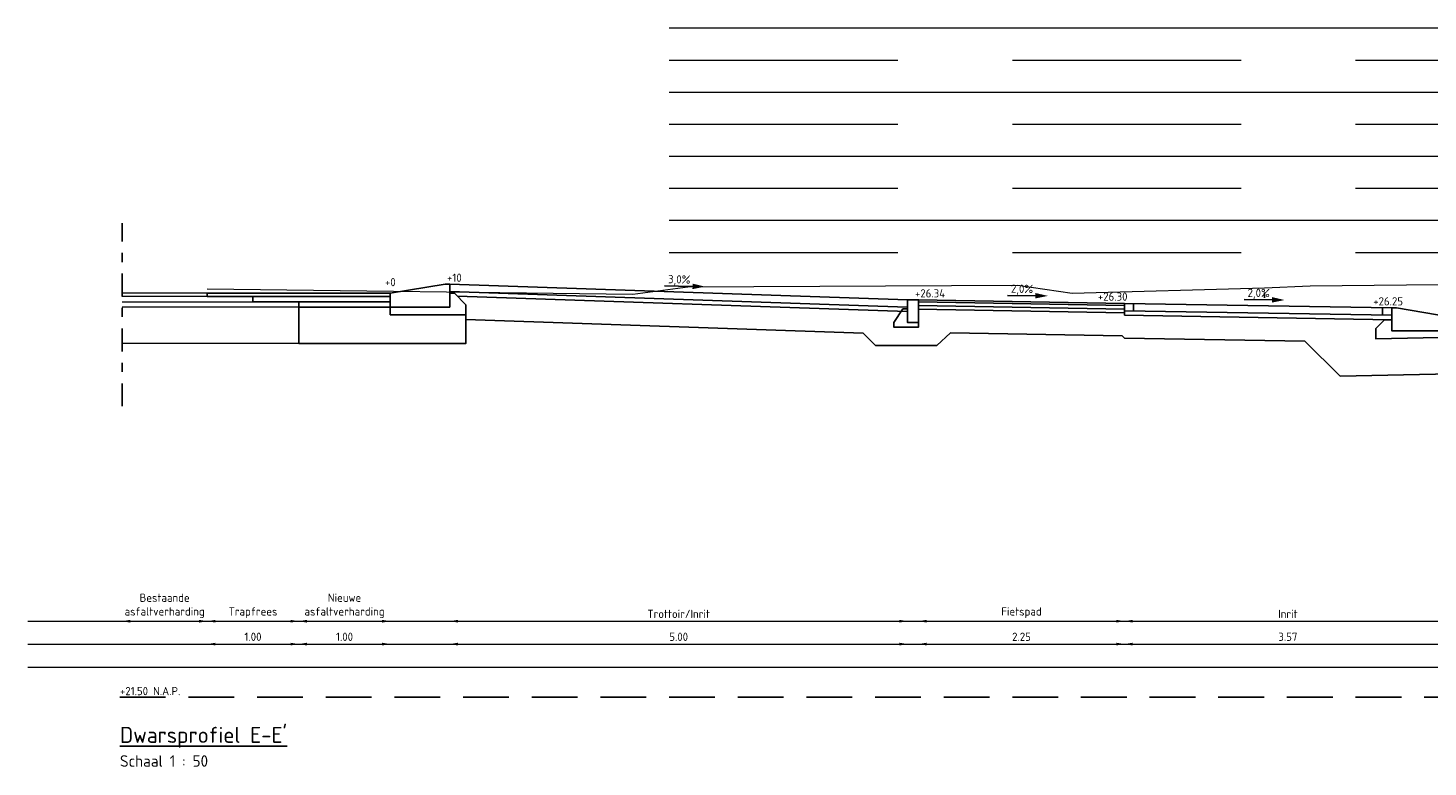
# Model space of a CAD drawing. Header units: metres. Extents: x 196651 to 397723, y 354703 to 710691.
# Tile 226 of 256: x 198842.76 to 198858.05, y 355319.4 to 355327.47. Entities that reach past the tile are written whole.
import ezdxf
from ezdxf.enums import TextEntityAlignment as Align

# ---------------------------------------------------------------- set-up
doc = ezdxf.new("R2010")
doc.units = ezdxf.units.M
doc.header["$MEASUREMENT"] = 0
for name, pattern in [('DASHDOT2', [0.5, 0.25, -0.125, 0, -0.125]), ('DASHED', [0.75, 0.5, -0.25]), ('DASHED2', [0.375, 0.25, -0.125])]:
    doc.linetypes.add(name, pattern=pattern)
doc.layers.add('X-XX-AL-AANPIJLING-M', color=7, linetype='Continuous', lineweight=18)
doc.layers.add('X-XX-BESTAAND-DETAIL-G', color=252, linetype='Continuous', lineweight=5)
doc.layers.add('X-XX-AL-DETAIL-AFSTANDSLIJNEN-G', color=2, linetype='Continuous', lineweight=5, plot=False)
doc.layers.add('X-XX-AL-HULPLIJNEN', color=4, linetype='Continuous', lineweight=25, plot=False)
for name, color, linetype in [('X-XX-NIEUW-DETAIL-G', 1, 'Continuous'), ('X-XX-NIEUW-DETAIL-M', 7, 'Continuous'), ('X-XX-NIEUW-DETAIL-S', 1, 'Continuous'), ('X-XX-NIEUW-DETAIL-T', 3, 'Continuous')]:
    doc.layers.add(name, color=color, linetype=linetype)
doc.styles.add('NLCS-ISO', font='NLCS-ISO.ttf')
doc.styles.add('NLCS-ISO-T18', font='NLCS-ISO.ttf')
doc.dimstyles.new('Jens 1_50 - standaard', dxfattribs={"dimscale": 0.05, "dimtxt": 1.8, "dimasz": 1.8, "dimexe": 2, "dimexo": 2, "dimgap": 0.7, "dimtad": 1, "dimzin": 0, "dimdsep": 46, "dimtxsty": 'NLCS-ISO', "dimcen": 2.5, "dimdle": 2, "dimse1": 1, "dimse2": 1, "dimclrd": 256, "dimclre": 256, "dimclrt": 256, "dimadec": 1, "dimazin": 0, "dimtfac": 1, "dimtdec": 3, "dimtofl": 0, "dimtmove": 1, "dimatfit": 0, "dimfxl": 2, "dimfxlon": 1, "dimtfillclr": 254, "dimtolj": 1, "dimtzin": 0, "dimlwd": 18, "dimlwe": 18, "dimarcsym": 0})

# ---------------------------------------------------------------- blocks, each defined once
blk = doc.blocks.new('d')
at = {"color": 3, "style": 'NLCS-ISO'}
blk.add_attdef('%%UA-A', (0, -0.5), '', height=0.175, dxfattribs=at)
at = {"color": 1, "style": 'NLCS-ISO'}
blk.add_attdef('A-A', (0, -0.76), '', height=0.125, dxfattribs=at)
blk = doc.blocks.new('*U186')
blk.add_lwpolyline([(0.12, 0), (0, 0), (0, -0.25), (0.12, -0.25), (0.12, 0)], close=True)
at = {"flags": 128}
blk.add_lwpolyline([(0.12, -0.3), (0.27, -0.3), (0.27, -0.25), (0.17, -0.1), (0.12, -0.1), (0.12, -0.25), (0, -0.25), (0, -0.3)], close=True, dxfattribs=at)
blk = doc.blocks.new('*U2019')
blk.add_hatch(color=5).paths.add_polyline_path([(0.151, 0.029), (0.153, 0.089), (0.289, 0.055)])
at = {"color": 5, "flags": 128}
blk.add_lwpolyline([(0.152, 0.059), (-0.153, 0.068)], dxfattribs=at)
at = {"insert": (0.009, 0.182), "char_height": 0.09, "width": 1.31081, "attachment_point": 2, "rotation": 358.2816, "style": 'NLCS-ISO-T18'}
blk.add_mtext('3,0%', dxfattribs=at)
blk = doc.blocks.new('*U180')
blk.add_hatch(color=5).paths.add_polyline_path([(0.151, 0.032), (0.152, 0.092), (0.289, 0.059)])
at = {"color": 5, "flags": 128}
blk.add_lwpolyline([(0.152, 0.062), (-0.153, 0.068)], dxfattribs=at)
at = {"insert": (0.008, 0.184), "char_height": 0.09, "width": 1.31081, "attachment_point": 2, "rotation": 358.8542, "style": 'NLCS-ISO-T18'}
blk.add_mtext('2,0%', dxfattribs=at)
blk = doc.blocks.new('*D2002')
at = {"layer": 'Defpoints', "color": 0, "transparency": 16777216}
for p in [(198847.369, 355325.726), (198852.369, 355325.556), (198852.369, 355320.745)]:
    blk.add_point(p, dxfattribs=at)
at = {"layer": 'X-XX-AL-AANPIJLING-M', "linetype": 'Continuous', "lineweight": 18, "transparency": 16777216}
blk.add_line((198847.459, 355320.745), (198852.279, 355320.745), dxfattribs=at)
at = {"layer": 'X-XX-AL-AANPIJLING-M', "transparency": 16777216}
for points in [[(198847.459, 355320.76), (198847.459, 355320.73), (198847.369, 355320.745)], [(198852.279, 355320.76), (198852.279, 355320.73), (198852.369, 355320.745)]]:
    blk.add_solid(points, dxfattribs=at)
at = {"layer": 'X-XX-AL-AANPIJLING-M', "transparency": 16777216, "insert": (198849.869, 355320.825), "char_height": 0.09, "attachment_point": 5, "style": 'NLCS-ISO'}
blk.add_mtext('\\A1;5.00', dxfattribs=at)
blk = doc.blocks.new('*D2003')
at = {"layer": 'Defpoints', "color": 0, "transparency": 16777216}
for p in [(198852.489, 355324.506), (198854.739, 355324.466), (198854.739, 355320.745)]:
    blk.add_point(p, dxfattribs=at)
at = {"layer": 'X-XX-AL-AANPIJLING-M', "linetype": 'Continuous', "lineweight": 18, "transparency": 16777216}
blk.add_line((198852.579, 355320.745), (198854.649, 355320.745), dxfattribs=at)
at = {"layer": 'X-XX-AL-AANPIJLING-M', "transparency": 16777216}
for points in [[(198852.579, 355320.76), (198852.579, 355320.73), (198852.489, 355320.745)], [(198854.649, 355320.76), (198854.649, 355320.73), (198854.739, 355320.745)]]:
    blk.add_solid(points, dxfattribs=at)
at = {"layer": 'X-XX-AL-AANPIJLING-M', "transparency": 16777216, "insert": (198853.614, 355320.825), "char_height": 0.09, "attachment_point": 5, "style": 'NLCS-ISO'}
blk.add_mtext('\\A1;2.25', dxfattribs=at)
blk = doc.blocks.new('*D2004')
at = {"layer": 'Defpoints', "color": 0, "transparency": 16777216}
for p in [(198858.309, 355325.366), (198854.739, 355324.466), (198858.309, 355320.745)]:
    blk.add_point(p, dxfattribs=at)
at = {"layer": 'X-XX-AL-AANPIJLING-M', "linetype": 'Continuous', "lineweight": 18, "transparency": 16777216}
blk.add_line((198854.829, 355320.745), (198858.219, 355320.745), dxfattribs=at)
at = {"layer": 'X-XX-AL-AANPIJLING-M', "transparency": 16777216}
for points in [[(198854.829, 355320.76), (198854.829, 355320.73), (198854.739, 355320.745)], [(198858.219, 355320.76), (198858.219, 355320.73), (198858.309, 355320.745)]]:
    blk.add_solid(points, dxfattribs=at)
at = {"layer": 'X-XX-AL-AANPIJLING-M', "transparency": 16777216, "insert": (198856.524, 355320.825), "char_height": 0.09, "attachment_point": 5, "style": 'NLCS-ISO'}
blk.add_mtext('\\A1;3.57', dxfattribs=at)
blk = doc.blocks.new('*D2010')
at = {"layer": 'Defpoints', "color": 0, "transparency": 16777216}
for p in [(198847.369, 355325.726), (198852.369, 355325.806), (198852.369, 355320.995)]:
    blk.add_point(p, dxfattribs=at)
at = {"layer": 'X-XX-AL-AANPIJLING-M', "linetype": 'Continuous', "lineweight": 18, "transparency": 16777216}
blk.add_line((198847.459, 355320.995), (198852.279, 355320.995), dxfattribs=at)
at = {"layer": 'X-XX-AL-AANPIJLING-M', "transparency": 16777216}
for points in [[(198847.459, 355321.01), (198847.459, 355320.98), (198847.369, 355320.995)], [(198852.279, 355321.01), (198852.279, 355320.98), (198852.369, 355320.995)]]:
    blk.add_solid(points, dxfattribs=at)
at = {"layer": 'X-XX-AL-AANPIJLING-M', "transparency": 16777216, "insert": (198849.869, 355321.075), "char_height": 0.09, "attachment_point": 5, "style": 'NLCS-ISO'}
blk.add_mtext('\\A1;Trottoir/Inrit', dxfattribs=at)
blk = doc.blocks.new('*D2011')
at = {"layer": 'Defpoints', "color": 0, "transparency": 16777216}
for p in [(198852.489, 355325.806), (198854.739, 355325.766), (198854.739, 355320.995)]:
    blk.add_point(p, dxfattribs=at)
at = {"layer": 'X-XX-AL-AANPIJLING-M', "linetype": 'Continuous', "lineweight": 18, "transparency": 16777216}
blk.add_line((198852.579, 355320.995), (198854.649, 355320.995), dxfattribs=at)
at = {"layer": 'X-XX-AL-AANPIJLING-M', "transparency": 16777216}
for points in [[(198852.579, 355321.01), (198852.579, 355320.98), (198852.489, 355320.995)], [(198854.649, 355321.01), (198854.649, 355320.98), (198854.739, 355320.995)]]:
    blk.add_solid(points, dxfattribs=at)
at = {"layer": 'X-XX-AL-AANPIJLING-M', "transparency": 16777216, "insert": (198853.614, 355321.088), "char_height": 0.09, "attachment_point": 5, "style": 'NLCS-ISO'}
blk.add_mtext('\\A1;Fietspad', dxfattribs=at)
blk = doc.blocks.new('*D2012')
at = {"layer": 'Defpoints', "color": 0, "transparency": 16777216}
for p in [(198854.739, 355325.766), (198858.309, 355325.366), (198858.309, 355320.995)]:
    blk.add_point(p, dxfattribs=at)
at = {"layer": 'X-XX-AL-AANPIJLING-M', "linetype": 'Continuous', "lineweight": 18, "transparency": 16777216}
blk.add_line((198854.829, 355320.995), (198858.219, 355320.995), dxfattribs=at)
at = {"layer": 'X-XX-AL-AANPIJLING-M', "transparency": 16777216}
for points in [[(198854.829, 355321.01), (198854.829, 355320.98), (198854.739, 355320.995)], [(198858.219, 355321.01), (198858.219, 355320.98), (198858.309, 355320.995)]]:
    blk.add_solid(points, dxfattribs=at)
at = {"layer": 'X-XX-AL-AANPIJLING-M', "transparency": 16777216, "insert": (198856.524, 355321.075), "char_height": 0.09, "attachment_point": 5, "style": 'NLCS-ISO'}
blk.add_mtext('\\A1;Inrit', dxfattribs=at)
blk = doc.blocks.new('*D2018')
at = {"layer": 'Defpoints', "color": 0, "transparency": 16777216}
for p in [(198843.789, 355325.626), (198844.719, 355325.626), (198844.719, 355320.995)]:
    blk.add_point(p, dxfattribs=at)
at = {"layer": 'X-XX-BESTAAND-DETAIL-G', "linetype": 'Continuous', "lineweight": 18, "transparency": 16777216}
blk.add_line((198843.879, 355320.995), (198844.629, 355320.995), dxfattribs=at)
at = {"layer": 'X-XX-BESTAAND-DETAIL-G', "transparency": 16777216}
for points in [[(198843.879, 355321.01), (198843.879, 355320.98), (198843.789, 355320.995)], [(198844.629, 355321.01), (198844.629, 355320.98), (198844.719, 355320.995)]]:
    blk.add_solid(points, dxfattribs=at)
at = {"layer": 'X-XX-BESTAAND-DETAIL-G', "transparency": 16777216, "insert": (198844.254, 355321.163), "char_height": 0.09, "attachment_point": 5, "style": 'NLCS-ISO'}
blk.add_mtext('\\A1;Bestaande \\Pasfaltverharding', dxfattribs=at)
blk = doc.blocks.new('*D2112')
at = {"layer": 'Defpoints', "color": 0, "transparency": 16777216}
for p in [(198844.719, 355324.576), (198845.719, 355324.576), (198845.719, 355320.745)]:
    blk.add_point(p, dxfattribs=at)
at = {"layer": 'X-XX-AL-AANPIJLING-M', "linetype": 'Continuous', "lineweight": 18, "transparency": 16777216}
blk.add_line((198844.809, 355320.745), (198845.629, 355320.745), dxfattribs=at)
at = {"layer": 'X-XX-AL-AANPIJLING-M', "transparency": 16777216}
for points in [[(198844.809, 355320.76), (198844.809, 355320.73), (198844.719, 355320.745)], [(198845.629, 355320.76), (198845.629, 355320.73), (198845.719, 355320.745)]]:
    blk.add_solid(points, dxfattribs=at)
at = {"layer": 'X-XX-AL-AANPIJLING-M', "transparency": 16777216, "insert": (198845.219, 355320.825), "char_height": 0.09, "attachment_point": 5, "style": 'NLCS-ISO'}
blk.add_mtext('\\A1;1.00', dxfattribs=at)
blk = doc.blocks.new('*D2113')
at = {"layer": 'Defpoints', "color": 0, "transparency": 16777216}
for p in [(198845.719, 355324.481), (198846.719, 355324.481), (198846.719, 355320.745)]:
    blk.add_point(p, dxfattribs=at)
at = {"layer": 'X-XX-AL-AANPIJLING-M', "linetype": 'Continuous', "lineweight": 18, "transparency": 16777216}
blk.add_line((198845.809, 355320.745), (198846.629, 355320.745), dxfattribs=at)
at = {"layer": 'X-XX-AL-AANPIJLING-M', "transparency": 16777216}
for points in [[(198845.809, 355320.76), (198845.809, 355320.73), (198845.719, 355320.745)], [(198846.629, 355320.76), (198846.629, 355320.73), (198846.719, 355320.745)]]:
    blk.add_solid(points, dxfattribs=at)
at = {"layer": 'X-XX-AL-AANPIJLING-M', "transparency": 16777216, "insert": (198846.219, 355320.825), "char_height": 0.09, "attachment_point": 5, "style": 'NLCS-ISO'}
blk.add_mtext('\\A1;1.00', dxfattribs=at)
blk = doc.blocks.new('*D2114')
at = {"layer": 'Defpoints', "color": 0, "transparency": 16777216}
for p in [(198844.719, 355325.876), (198845.719, 355325.876), (198845.719, 355320.995)]:
    blk.add_point(p, dxfattribs=at)
at = {"layer": 'X-XX-AL-AANPIJLING-M', "linetype": 'Continuous', "lineweight": 18, "transparency": 16777216}
blk.add_line((198844.809, 355320.995), (198845.629, 355320.995), dxfattribs=at)
at = {"layer": 'X-XX-AL-AANPIJLING-M', "transparency": 16777216}
for points in [[(198844.809, 355321.01), (198844.809, 355320.98), (198844.719, 355320.995)], [(198845.629, 355321.01), (198845.629, 355320.98), (198845.719, 355320.995)]]:
    blk.add_solid(points, dxfattribs=at)
at = {"layer": 'X-XX-AL-AANPIJLING-M', "transparency": 16777216, "insert": (198845.219, 355321.088), "char_height": 0.09, "attachment_point": 5, "style": 'NLCS-ISO'}
blk.add_mtext('\\A1;Trapfrees', dxfattribs=at)
blk = doc.blocks.new('*D2115')
at = {"layer": 'Defpoints', "color": 0, "transparency": 16777216}
for p in [(198845.719, 355325.781), (198846.719, 355325.781), (198846.719, 355320.995)]:
    blk.add_point(p, dxfattribs=at)
at = {"layer": 'X-XX-AL-AANPIJLING-M', "linetype": 'Continuous', "lineweight": 18, "transparency": 16777216}
blk.add_line((198845.809, 355320.995), (198846.629, 355320.995), dxfattribs=at)
at = {"layer": 'X-XX-AL-AANPIJLING-M', "transparency": 16777216}
for points in [[(198845.809, 355321.01), (198845.809, 355320.98), (198845.719, 355320.995)], [(198846.629, 355321.01), (198846.629, 355320.98), (198846.719, 355320.995)]]:
    blk.add_solid(points, dxfattribs=at)
at = {"layer": 'X-XX-AL-AANPIJLING-M', "transparency": 16777216, "insert": (198846.219, 355321.163), "char_height": 0.09, "width": 0.02583, "attachment_point": 5, "style": 'NLCS-ISO'}
blk.add_mtext('\\A1;Nieuwe asfaltverharding', dxfattribs=at)

msp = doc.modelspace()

# ---------------------------------------------------------------- linework, layer by layer
at = {"layer": 'X-XX-AL-DETAIL-AFSTANDSLIJNEN-G', "flags": 128}
for points in [[(198849.764, 355327.473), (198879.028, 355327.473)], [(198849.764, 355326.773), (198879.028, 355326.773)], [(198849.764, 355326.073), (198879.028, 355326.073)], [(198849.764, 355325.373), (198879.028, 355325.373)], [(198842.761, 355320.995), (198866.508, 355320.995)], [(198842.761, 355320.745), (198866.508, 355320.745)], [(198842.761, 355320.495), (198866.508, 355320.495)]]:
    msp.add_lwpolyline(points, dxfattribs=at)
at = {"layer": 'X-XX-AL-DETAIL-AFSTANDSLIJNEN-G', "linetype": 'DASHED', "ltscale": 5, "flags": 128}
for points in [[(198849.764, 355327.123), (198879.028, 355327.123)], [(198849.764, 355326.423), (198879.028, 355326.423)], [(198849.764, 355325.723), (198879.028, 355325.723)], [(198849.764, 355325.023), (198879.028, 355325.023)]]:
    msp.add_lwpolyline(points, dxfattribs=at)
at = {"layer": 'X-XX-AL-HULPLIJNEN', "flags": 128}
msp.add_lwpolyline([(198856.269, 355324.526), (198856.269, 355324.586)], dxfattribs=at)
at = {"layer": 'X-XX-BESTAAND-DETAIL-G', "flags": 128}
for points in [[(198844.719, 355324.626), (198849.369, 355324.566), (198849.969, 355324.646), (198853.569, 355324.666), (198854.169, 355324.576), (198856.269, 355324.636), (198856.769, 355324.656), (198860.619, 355324.696), (198864.469, 355324.656), (198864.469, 355324.716), (198864.969, 355324.716), (198864.969, 355324.646), (198867.069, 355324.566), (198867.069, 355324.656), (198869.119, 355324.656)], [(198844.719, 355324.576), (198843.789, 355324.576)], [(198844.719, 355324.541), (198843.789, 355324.541)], [(198843.789, 355324.481), (198845.219, 355324.481)], [(198845.719, 355324.426), (198844.719, 355324.426), (198843.789, 355324.426)], [(198845.719, 355324.026), (198843.789, 355324.026)]]:
    msp.add_lwpolyline(points, dxfattribs=at)
at = {"layer": 'X-XX-NIEUW-DETAIL-G', "color": 6, "linetype": 'DASHDOT2', "flags": 128}
msp.add_lwpolyline([(198843.789, 355323.342), (198843.789, 355325.342)], dxfattribs=at)
at = {"layer": 'X-XX-NIEUW-DETAIL-M', "color": 1, "linetype": 'DASHED2', "ltscale": 2, "flags": 128}
msp.add_lwpolyline([(198843.764, 355320.166), (198874.258, 355320.166)], dxfattribs=at)
at = {"layer": 'X-XX-NIEUW-DETAIL-S', "flags": 128}
for points in [[(198846.719, 355324.426), (198846.719, 355324.576), (198847.319, 355324.676), (198847.369, 355324.676), (198847.369, 355324.426)], [(198857.709, 355324.416), (198857.659, 355324.416), (198857.659, 355324.166), (198858.309, 355324.166), (198858.309, 355324.316)]]:
    msp.add_lwpolyline(points, close=True, dxfattribs=at)
for points in [[(198847.369, 355324.676), (198852.369, 355324.506)], [(198844.719, 355324.576), (198844.719, 355324.541)], [(198844.719, 355324.576), (198846.719, 355324.576)], [(198844.719, 355324.541), (198846.719, 355324.541)], [(198845.219, 355324.481), (198845.219, 355324.541)], [(198845.219, 355324.481), (198846.719, 355324.481)], [(198845.719, 355324.481), (198845.719, 355324.026)], [(198847.369, 355324.576), (198847.419, 355324.576), (198847.544, 355324.451), (198847.544, 355324.374), (198847.544, 355324.342), (198846.719, 355324.342)], [(198847.369, 355324.596), (198852.366, 355324.426)], [(198847.452, 355324.543), (198852.365, 355324.376)], [(198852.489, 355324.506), (198854.739, 355324.466)], [(198852.489, 355324.481), (198854.739, 355324.441)], [(198854.739, 355324.466), (198857.659, 355324.416)], [(198854.739, 355324.466), (198854.739, 355324.336)], [(198854.839, 355324.464), (198854.839, 355324.384)], [(198845.719, 355324.426), (198846.719, 355324.426)], [(198846.719, 355324.426), (198846.719, 355324.342)], [(198847.544, 355324.342), (198847.544, 355324.29)], [(198852.487, 355324.401), (198854.739, 355324.361)], [(198852.488, 355324.441), (198854.739, 355324.401)], [(198854.739, 355324.386), (198857.659, 355324.336)], [(198854.739, 355324.336), (198857.659, 355324.286)], [(198857.559, 355324.417), (198857.559, 355324.337)], [(198847.544, 355324.29), (198847.544, 355324.026), (198845.719, 355324.026)], [(198854.739, 355324.086), (198854.714, 355324.111), (198852.838, 355324.144), (198852.689, 355324.006), (198852.019, 355324.006), (198851.883, 355324.142), (198847.544, 355324.29)], [(198857.659, 355324.286), (198857.58, 355324.287), (198857.484, 355324.191), (198857.484, 355324.08), (198864.55, 355324.229), (198867.848, 355324.151)], [(198854.739, 355324.086), (198856.71, 355324.052), (198857.094, 355323.672), (198864.55, 355323.829), (198868.632, 355323.732)]]:
    msp.add_lwpolyline(points, dxfattribs=at)

# ---------------------------------------------------------------- block references
at = {"layer": 'X-XX-NIEUW-DETAIL-M'}
msp.add_blockref('d', (198843.766, 355320.166), dxfattribs=at).add_auto_attribs({'%%UA-A': "%%UDwarsprofiel E-E'", 'A-A': 'Schaal 1 : 50'})
at = {"layer": 'X-XX-NIEUW-DETAIL-S', "xscale": -1}
msp.add_blockref('*U186', (198852.489, 355324.506), dxfattribs=at)
at = {"layer": 'X-XX-NIEUW-DETAIL-T', "rotation": 0.477254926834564}
for name, p in [('*U2019', (198849.869, 355324.591)), ('*U180', (198853.614, 355324.486)), ('*U180', (198856.199, 355324.441))]:
    msp.add_blockref(name, p, dxfattribs=at)

# ---------------------------------------------------------------- texts
at = {"layer": 'X-XX-NIEUW-DETAIL-T', "style": 'NLCS-ISO-T18'}
for s, p in [('+10', (198847.419, 355324.674)), ('+0', (198846.719, 355324.626)), ('+26.34', (198852.615, 355324.503)), ('+26.30', (198854.61, 355324.468)), ('+26.25', (198857.619, 355324.416))]:
    msp.add_text(s, height=0.09, dxfattribs=at).set_placement(p, align=Align.BOTTOM_CENTER)
msp.add_text('+21.50 N.A.P.', height=0.09, dxfattribs=at).set_placement((198843.766, 355320.187))

# ---------------------------------------------------------------- dimensions: what is measured, and where the dimension line sits
at = {"layer": 'X-XX-AL-AANPIJLING-M'}
for base, p1, p2, text, picture, middle in [((198845.719, 355320.995), (198844.719, 355325.876), (198845.719, 355325.876), 'Trapfrees', '*D2114', (198845.219, 355321.088)), ((198846.719, 355320.995), (198845.719, 355325.781), (198846.719, 355325.781), 'Nieuwe asfaltverharding', '*D2115', (198846.219, 355321.163)), ((198852.369, 355320.995), (198847.369, 355325.726), (198852.369, 355325.806), 'Trottoir/Inrit', '*D2010', (198849.869, 355321.075)), ((198854.739, 355320.995), (198852.489, 355325.806), (198854.739, 355325.766), 'Fietspad', '*D2011', (198853.614, 355321.088)), ((198858.309, 355320.995), (198854.739, 355325.766), (198858.309, 355325.366), 'Inrit', '*D2012', (198856.524, 355321.075))]:
    dim = msp.add_linear_dim(base=base, p1=p1, p2=p2, text=text, dimstyle='Jens 1_50 - standaard', dxfattribs=at)
    dim.commit()
    dim.dimension.update_dxf_attribs({"geometry": picture, "text_midpoint": middle})
for base, p1, p2, picture, middle in [((198852.369, 355320.745), (198847.369, 355325.726), (198852.369, 355325.556), '*D2002', (198849.869, 355320.825)), ((198858.309, 355320.745), (198854.739, 355324.466), (198858.309, 355325.366), '*D2004', (198856.524, 355320.825)), ((198845.719, 355320.745), (198844.719, 355324.576), (198845.719, 355324.576), '*D2112', (198845.219, 355320.825)), ((198846.719, 355320.745), (198845.719, 355324.481), (198846.719, 355324.481), '*D2113', (198846.219, 355320.825)), ((198854.739, 355320.745), (198852.489, 355324.506), (198854.739, 355324.466), '*D2003', (198853.614, 355320.825))]:
    dim = msp.add_linear_dim(base=base, p1=p1, p2=p2, dimstyle='Jens 1_50 - standaard', dxfattribs=at)
    dim.commit()
    dim.dimension.update_dxf_attribs({"geometry": picture, "text_midpoint": middle})
at = {"layer": 'X-XX-BESTAAND-DETAIL-G'}
dim = msp.add_linear_dim(base=(198844.719, 355320.995), p1=(198843.789, 355325.626), p2=(198844.719, 355325.626), text='Bestaande \\Pasfaltverharding', dimstyle='Jens 1_50 - standaard', dxfattribs=at)
dim.commit()
dim.dimension.update_dxf_attribs({"geometry": '*D2018', "text_midpoint": (198844.254, 355320.995), "dimtype": 160})

doc.saveas('drawing.dxf')
